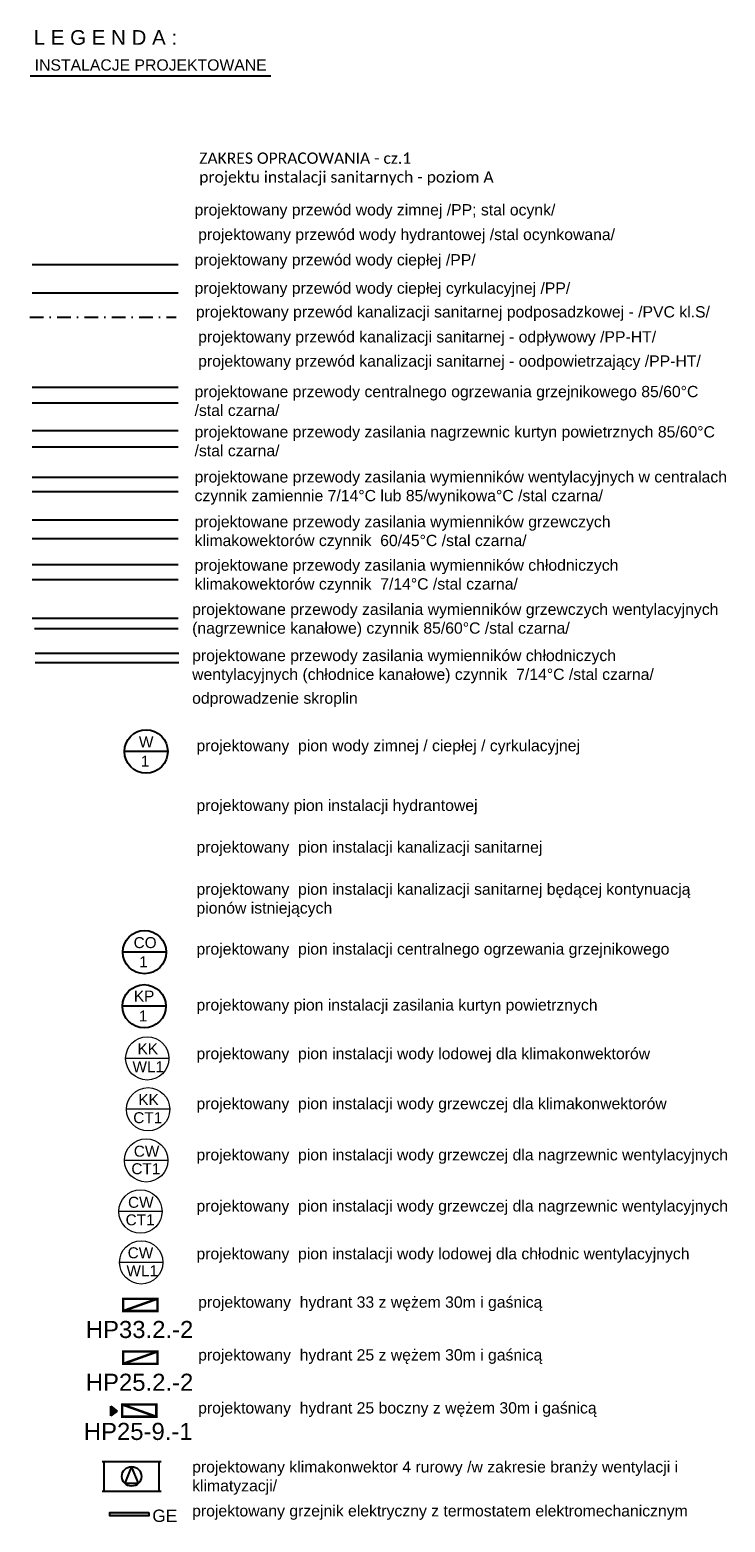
# Model space of a CAD drawing. Header units: centimetres. Extents: x -10702 to 24628, y -4437 to 19798.
# Tile 92 of 92: x 22564 to 23988, y 8194 to 11251. Entities that reach past the tile are written whole.
import ezdxf

# ---------------------------------------------------------------- set-up
doc = ezdxf.new("R2010")
doc.units = ezdxf.units.CM
doc.linetypes.add('DASHDOT', pattern=[25.4, 12.7, -6.35, 0, -6.35])
doc.layers.get('0').update_dxf_attribs({"color": 8})
for name, color, linetype in [('bgde_w_opis', 2, 'Continuous'), ('KJP_CO_g_powrót', 1, '05_centralne_ogrz_pow'), ('KJP_CO_g_zasilanie', 1, '05_centralne_ogrz_zas'), ('KJP_CO_GRZEJNIKI', 6, 'Continuous'), ('KJP_CO_OPIS', 7, 'Continuous'), ('KJP_CT_centr_powrót', 6, '05_ciepło_technologiczne_pow'), ('KJP_CT_centr_zasilanie', 6, '05_ciepło_technologiczne_zas'), ('KJP_CTWL_centr went powrót', 74, '04_CTWL powrót ---- CTWLp ---- CTWLp ---- CTWLp ----'), ('KJP_CTWL_centr went_zasilanie', 74, '04_CTWL zasilanie ---- CTWLz ---- CTWLz ---- CTWLz ----'), ('KJP_HYDRANTY', 1, 'Continuous'), ('KJP_KS_instalacja podposadzkowa', 44, 'DASHDOT'), ('KJP_KURTYNY POWRÓT', 1, '05_kurtyna_pow'), ('KJP_KURTYNY ZASILANIE', 1, '05_kurtyna_zas'), ('KJP_OPISY LEGENDA', 2, 'Continuous'), ('KJP_PIONY OZNACZENIA', 2, 'Continuous'), ('KJP_W_cyrkulacja', 6, '06_CYRKULACJA')]:
    doc.layers.add(name, color=color, linetype=linetype)
for name, color, linetype, lineweight in [('KJP_CT_kk_powrót', 30, '04_CT_KOMF_POW', 25), ('KJP_CT_kk_zasil', 30, '04_CT_KOMF_ZAS', 25), ('KJP_URZĄDZENIA WENTYLACYJNE', 3, 'Continuous', 25), ('KJP_W_woda ciepła', 1, '06_CWU', 25), ('KJP_WL_centrale went._zasil', 5, '04_WL_ZAS', 25), ('KJP_WL_centrale went_powrót', 5, '04_WL_POW', 25), ('KJP_WL_kk zasil', 150, '04_WL_KOMF_ZAS', 25), ('KJP_WL_kk_powr', 150, '04_WL_KOMF_POW', 25)]:
    doc.layers.add(name, color=color, linetype=linetype, lineweight=lineweight)
doc.styles.add('Arial', font='arial.ttf')
doc.linetypes.add('04_CT_KOMF_POW', pattern='A,100,-15,["CTKp",Standard,S=10,R=0,X=-10,Y=-5],-35', length=150)
doc.linetypes.add('04_CT_KOMF_ZAS', pattern='A,100,-15,["CTKz",Standard,S=10,R=0,X=-10,Y=-5],-35', length=150)
doc.linetypes.add('04_CTWL powrót ---- CTWLp ---- CTWLp ---- CTWLp ----', pattern='A,100,-15,["CTWLp",Standard,S=10,R=0,X=-10,Y=-5],-35', length=150)
doc.linetypes.add('04_CTWL zasilanie ---- CTWLz ---- CTWLz ---- CTWLz ----', pattern='A,100,-15,["CTWLz",Standard,S=10,R=0,X=-10,Y=-5],-35', length=150)
doc.linetypes.add('04_WL_KOMF_POW', pattern='A,100,-15,["WLKp",Standard,S=10,R=0,X=-10,Y=-5],-35', length=150)
doc.linetypes.add('04_WL_KOMF_ZAS', pattern='A,100,-15,["WLKz",Standard,S=10,R=0,X=-10,Y=-5],-35', length=150)
doc.linetypes.add('04_WL_POW', pattern='A,100,-15,["WLp",Standard,S=10,R=0,X=-10,Y=-5],-35', length=150)
doc.linetypes.add('04_WL_ZAS', pattern='A,100,-15,["WLz",Standard,S=10,R=0,X=-10,Y=-5],-35', length=150)
doc.linetypes.add('05_centralne_ogrz_pow', pattern='A,50,-15,["COp",Standard,S=10,R=0,X=-10,Y=-7.5],-35', length=100)
doc.linetypes.add('05_centralne_ogrz_zas', pattern='A,50,-15,["COz",Standard,S=10,R=0,X=-10,Y=-7.5],-35', length=100)
doc.linetypes.add('05_ciepło_technologiczne_pow', pattern='A,100,-15,["CTp",Standard,S=10,R=0,X=-10,Y=-5],-35', length=150)
doc.linetypes.add('05_ciepło_technologiczne_zas', pattern='A,100,-15,["CTz",Standard,S=10,R=0,X=-10,Y=-5],-35', length=150)
doc.linetypes.add('05_kurtyna_pow', pattern='A,50,-15,["KPp",Standard,S=10,R=0,X=-10,Y=-7.5],-35', length=100)
doc.linetypes.add('05_kurtyna_zas', pattern='A,50,-15,["KPz",Standard,S=10,R=0,X=-10,Y=-7.5],-35', length=100)
doc.linetypes.add('06_CWU', pattern='A,100,-15,["CWU",Standard,S=10,R=0,X=-10,Y=-5],-35', length=150)
doc.linetypes.add('06_CYRKULACJA', pattern='A,100,-15,["~",Standard,S=10,R=0,X=-5,Y=-8],-35', length=150)

# ---------------------------------------------------------------- blocks, each defined once
blk = doc.blocks.new('*U341')
at = {"linetype": 'Continuous', "lineweight": -2}
for p, q in [((-300, 560), (-300, 605)), ((-300, -560), (-300, 560)), ((300, 605), (300, 560)), ((300, 560), (300, -560)), ((-300, -605), (-300, -560)), ((300, -560), (300, -605))]:
    blk.add_line(p, q, dxfattribs=at)
at = {"color": 0, "linetype": 'ByBlock', "lineweight": -2}
for p, q in [((300, 560), (-300, 560)), ((-300, -560), (300, -560))]:
    blk.add_line(p, q, dxfattribs=at)
at = {"linetype": 'Continuous', "lineweight": -3}
for p, q in [((-141, 141), (200, 0)), ((-141, -141), (-141, 141)), ((200, 0), (-141, -141))]:
    blk.add_line(p, q, dxfattribs=at)
at = {"linetype": 'Continuous', "lineweight": -3, "extrusion": (-1.22465e-16, 0, -1)}
blk.add_ellipse((0, 0), major_axis=(0, 200), ratio=1, start_param=-1.570796, end_param=4.712389, dxfattribs=at)

msp = doc.modelspace()

# ---------------------------------------------------------------- hatches: boundary and pattern name
at = {"layer": 'KJP_CO_GRZEJNIKI'}
msp.add_hatch(color=256, dxfattribs=at).paths.add_polyline_path([(22807.819, 8214.176), (22807.817, 8207.376), (22727.817, 8207.395), (22727.819, 8214.195)])
at = {"layer": 'KJP_HYDRANTY'}
msp.add_hatch(color=256, dxfattribs=at).paths.add_polyline_path([(22743.173, 8422.092), (22730.251, 8412.035), (22730.251, 8432.148)])

# ---------------------------------------------------------------- linework, layer by layer
at = {"layer": 'bgde_w_opis', "ltscale": 2}
msp.add_line((22846.573, 9772.883), (22757.901, 9772.883), dxfattribs=at)
at = {"layer": 'bgde_w_opis', "ltscale": 1.5}
msp.add_circle((22802.237, 9772.883), 44.336, dxfattribs=at)
at = {"layer": 'KJP_CO_g_powrót', "ltscale": 2}
msp.add_line((22568.865, 10486.919), (22868.2, 10486.919), dxfattribs=at)
at = {"layer": 'KJP_CO_g_zasilanie', "ltscale": 2}
msp.add_line((22568.865, 10519.188), (22868.2, 10519.188), dxfattribs=at)
at = {"layer": 'KJP_CO_GRZEJNIKI'}
msp.add_lwpolyline([(22807.819, 8214.176), (22807.817, 8207.376), (22727.817, 8207.395), (22727.819, 8214.195)], close=True, dxfattribs=at)
at = {"layer": 'KJP_CO_OPIS', "ltscale": 2}
msp.add_line((22843.276, 9361.983, 1290), (22754.604, 9361.983, 1290), dxfattribs=at)
at = {"layer": 'KJP_CO_OPIS', "ltscale": 1.5}
msp.add_circle((22798.94, 9361.983, 1290), 44.336, dxfattribs=at)
at = {"layer": 'KJP_CT_centr_powrót', "ltscale": 1.7}
msp.add_line((22573.865, 10024.957), (22868.2, 10024.957), dxfattribs=at)
at = {"layer": 'KJP_CT_centr_zasilanie', "ltscale": 1.7}
msp.add_line((22568.865, 10046.043), (22868.2, 10046.043), dxfattribs=at)
at = {"layer": 'KJP_CT_kk_powrót', "ltscale": 1.7}
msp.add_line((22568.865, 10208.995), (22868.2, 10208.995), dxfattribs=at)
at = {"layer": 'KJP_CT_kk_zasil', "ltscale": 1.7}
msp.add_line((22568.865, 10247.209), (22868.2, 10247.209), dxfattribs=at)
at = {"layer": 'KJP_CTWL_centr went powrót', "ltscale": 1.7}
msp.add_line((22568.865, 10305.552), (22868.2, 10305.552), dxfattribs=at)
at = {"layer": 'KJP_CTWL_centr went_zasilanie', "ltscale": 1.7}
msp.add_line((22568.865, 10334.876), (22868.2, 10334.876), dxfattribs=at)
at = {"layer": 'KJP_HYDRANTY'}
for p, q in [((22730.251, 8412.035), (22730.251, 8432.148)), ((22730.251, 8432.148), (22743.173, 8422.092)), ((22743.173, 8422.092), (22730.251, 8412.035))]:
    msp.add_line(p, q, dxfattribs=at)
at = {"layer": 'KJP_HYDRANTY', "const_width": 5}
for points in [[(22755.486, 8626.989), (22755.486, 8651.989), (22825.486, 8651.989), (22825.486, 8626.989), (22755.486, 8626.989)], [(22755.486, 8626.989), (22825.486, 8651.989)], [(22755.486, 8518.875), (22755.486, 8543.875), (22825.486, 8543.875), (22825.486, 8518.875), (22755.486, 8518.875)], [(22755.486, 8518.875), (22825.486, 8543.875)], [(22823.151, 8435.459), (22823.151, 8410.459), (22753.151, 8410.459), (22753.151, 8435.459), (22823.151, 8435.459)], [(22823.151, 8410.459), (22753.151, 8435.459)]]:
    msp.add_lwpolyline(points, dxfattribs=at)
at = {"layer": 'KJP_HYDRANTY'}
for points in [[(22755.486, 8626.989), (22755.486, 8651.989), (22825.486, 8651.989), (22825.486, 8626.989)], [(22755.486, 8518.875), (22755.486, 8543.875), (22825.486, 8543.875), (22825.486, 8518.875)], [(22823.151, 8435.459), (22823.151, 8410.459), (22753.151, 8410.459), (22753.151, 8435.459)]]:
    msp.add_lwpolyline(points, close=True, dxfattribs=at)
at = {"layer": 'KJP_KS_instalacja podposadzkowa', "ltscale": 2.2}
msp.add_line((22564.221, 10662.264), (22863.556, 10662.264), dxfattribs=at)
at = {"layer": 'KJP_KURTYNY POWRÓT', "ltscale": 2}
msp.add_line((22568.865, 10430.049), (22868.2, 10430.049), dxfattribs=at)
at = {"layer": 'KJP_KURTYNY ZASILANIE', "ltscale": 2}
msp.add_line((22568.865, 10396.582), (22868.2, 10396.582), dxfattribs=at)
at = {"layer": 'KJP_KURTYNY ZASILANIE', "color": 2, "linetype": 'Continuous', "ltscale": 2}
msp.add_line((22842.582, 9251.013), (22753.91, 9251.013), dxfattribs=at)
at = {"layer": 'KJP_KURTYNY ZASILANIE', "color": 2, "linetype": 'Continuous'}
msp.add_circle((22798.246, 9251.013), 44.336, dxfattribs=at)
at = {"layer": 'KJP_OPISY LEGENDA'}
msp.add_line((22564.703, 11156.775), (23057.874, 11156.775), dxfattribs=at)
at = {"layer": 'KJP_PIONY OZNACZENIA', "lineweight": 0, "ltscale": 2}
for p, q in [((22849.051, 9144.356), (22760.379, 9144.356)), ((22850.637, 9040.013), (22761.965, 9040.013)), ((22846.8, 8935.424), (22758.128, 8935.424)), ((22834.993, 8830.762), (22746.321, 8830.762)), ((22836.697, 8726.546), (22748.024, 8726.546))]:
    msp.add_line(p, q, dxfattribs=at)
at = {"layer": 'KJP_PIONY OZNACZENIA', "lineweight": 0, "ltscale": 0.5}
for centre in [(22804.715, 9144.356), (22806.301, 9040.013), (22802.464, 8935.424), (22790.657, 8830.762), (22792.361, 8726.546)]:
    msp.add_circle(centre, 44.336, dxfattribs=at)
at = {"layer": 'KJP_W_cyrkulacja', "ltscale": 1.9}
msp.add_line((22568.865, 10712.586), (22868.2, 10712.586), dxfattribs=at)
at = {"layer": 'KJP_W_woda ciepła', "ltscale": 1.9}
msp.add_line((22568.865, 10770.499), (22868.2, 10770.499), dxfattribs=at)
at = {"layer": 'KJP_WL_centrale went._zasil', "ltscale": 1.7}
msp.add_line((22575.107, 9974.459), (22869.442, 9974.459), dxfattribs=at)
at = {"layer": 'KJP_WL_centrale went_powrót', "ltscale": 1.7}
msp.add_line((22575.107, 9955.224), (22869.442, 9955.224), dxfattribs=at)
at = {"layer": 'KJP_WL_kk zasil', "ltscale": 1.7}
msp.add_line((22568.865, 10125.061), (22868.2, 10125.061), dxfattribs=at)
at = {"layer": 'KJP_WL_kk_powr', "ltscale": 1.7}
msp.add_line((22568.865, 10155.551), (22868.2, 10155.551), dxfattribs=at)

# ---------------------------------------------------------------- block references
at = {"layer": 'KJP_URZĄDZENIA WENTYLACYJNE', "extrusion": (-2.24964e-32, -1.22465e-16, -1), "xscale": 0.1000000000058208, "yscale": 0.1000000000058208, "zscale": 0.1000000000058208, "rotation": 90}
msp.add_blockref('*U341', (-22772.659, 8288.133, 148.518), dxfattribs=at)

# ---------------------------------------------------------------- texts
at = {"layer": 'bgde_w_opis', "ltscale": 1.5, "style": 'Arial'}
for s, p in [('W', (22787.614, 9781.102)), ('1', (22791.598, 9741.795))]:
    msp.add_text(s, height=22.503, dxfattribs=at).set_placement(p)
at = {"layer": 'KJP_CO_OPIS', "ltscale": 1.5, "style": 'Arial'}
for s, height, p in [('CO', 22.5032, (22776.698, 9370.202, 1290)), ('1', 22.503, (22788.301, 9330.895, 1290))]:
    msp.add_text(s, height=height, dxfattribs=at).set_placement(p)
at = {"layer": 'KJP_CO_OPIS', "style": 'Arial'}
msp.add_text('GE', height=25.2862, rotation=359.9862, dxfattribs=at).set_placement((22815.052, 8194.895, 10273.353))
at = {"layer": 'KJP_HYDRANTY', "color": 6, "char_height": 35, "width": 235.69745, "attachment_point": 5, "style": 'Arial'}
for s, insert in [('HP33.2.-2', (22788.88, 8588.832, 544.5)), ('HP25.2.-2', (22788.88, 8480.718, 544.5)), ('HP25-9.-1', (22786.174, 8380.031, 451.5))]:
    msp.add_mtext(s, dxfattribs=dict(at, insert=insert))
at = {"layer": 'KJP_KURTYNY ZASILANIE', "color": 2, "linetype": 'Continuous', "style": 'Arial'}
for s, height, p in [('KP', 22.5032, (22777.303, 9260.614)), ('1', 22.503, (22787.607, 9219.925))]:
    msp.add_text(s, height=height, dxfattribs=at).set_placement(p)
at = {"layer": 'KJP_OPISY LEGENDA', "attachment_point": 1, "style": 'Arial'}
for s, insert, char_height, width in [('L E G E N D A :', (22572.073, 11250.38, 1836.315), 30.03, 1354.04631), ('INSTALACJE PROJEKTOWANE', (22574.159, 11190.517, 1412.55), 23.1, 1041.57408), ('{\\fCalibri|b0|i0|c238|p34;ZAKRES OPRACOWANIA - cz.1\\Pprojektu instalacji sanitarnych - poziom A}', (22911.06, 10999.668), 23.1, 1041.57408), ('projektowany przewód wody zimnej /PP; stal ocynk/', (22901.561, 10893.905, 1412.55), 23.1, 1041.57408), ('projektowany przewód wody hydrantowej /stal ocynkowana/', (22908.871, 10843.36, 1412.55), 23.1, 1041.57408), ('projektowany przewód wody ciepłej /PP/', (22901.561, 10791.474, 1412.55), 23.1, 1041.57408), ('projektowany przewód wody ciepłej cyrkulacyjnej /PP/', (22901.561, 10733.56, 1412.55), 23.1, 1041.57408), ('projektowany przewód kanalizacji sanitarnej podposadzkowej - /PVC kl.S/', (22904.227, 10684.911, 1412.55), 23.1, 1107.51008), ('projektowany przewód kanalizacji sanitarnej - odpływowy /PP-HT/', (22908.871, 10633.756, 1412.55), 23.1, 1041.57408), ('projektowany przewód kanalizacji sanitarnej - oodpowietrzający /PP-HT/', (22908.871, 10584.12, 1412.55), 23.1, 1041.57408), ('projektowane przewody centralnego ogrzewania grzejnikowego 85/60%%DC /stal czarna/', (22901.561, 10521.677, 1412.55), 23.1, 1088.32977), ('projektowane przewody zasilania nagrzewnic kurtyn powietrznych 85/60%%DC /stal czarna/', (22901.561, 10439.137, 1412.55), 23.1, 1088.32977), ('projektowane przewody zasilania wymienników wentylacyjnych w centralach czynnik zamiennie 7/14%%DC lub 85/wynikowa%%DC /stal czarna/', (22901.561, 10347.01, 1412.55), 23.1, 1088.32977), ('projektowane przewody zasilania wymienników grzewczych klimakowektorów czynnik  60/45%%DC /stal czarna/', (22901.561, 10255.147, 1412.55), 23.1, 1088.32977), ('projektowane przewody zasilania wymienników chłodniczych klimakowektorów czynnik  7/14%%DC /stal czarna/', (22901.561, 10166.188, 1412.55), 23.1, 1088.32977), ('projektowane przewody zasilania wymienników grzewczych wentylacyjnych (nagrzewnice kanałowe) czynnik 85/60%%DC /stal czarna/', (22896.596, 10075.766, 1412.55), 23.1, 1088.32977), ('projektowane przewody zasilania wymienników chłodniczych wentylacyjnych (chłodnice kanałowe) czynnik  7/14%%DC /stal czarna/', (22896.596, 9981.096, 1412.55), 23.1, 1088.32977), ('odprowadzenie skroplin', (22896.596, 9893.727, 1412.55), 23.1, 1088.32977), ('projektowany  pion wody zimnej / ciepłej / cyrkulacyjnej', (22905.41, 9796.609, 1412.55), 23.1, 1041.57408), ('projektowany pion instalacji hydrantowej', (22905.41, 9674.204, 1412.55), 23.1, 1041.57408), ('projektowany  pion instalacji kanalizacji sanitarnej', (22905.41, 9588.776, 1412.55), 23.1, 1041.57408), ('projektowany  pion instalacji kanalizacji sanitarnej będącej kontynuacją pionów istniejących ', (22905.41, 9502.516, 1412.55), 23.1, 1041.57408), ('projektowany  pion instalacji centralnego ogrzewania grzejnikowego', (22905.41, 9380.031, 1412.55), 23.1, 1041.57408), ('projektowany pion instalacji zasilania kurtyn powietrznych', (22905.41, 9265.473, 1412.55), 23.1, 1041.57408), ('projektowany  pion instalacji wody lodowej dla klimakonwektorów', (22905.41, 9165.755, 1412.55), 23.1, 1041.57408), ('projektowany  pion instalacji wody grzewczej dla klimakonwektorów', (22905.41, 9063.364, 1412.55), 23.1, 1041.57408), ('projektowany  pion instalacji wody grzewczej dla nagrzewnic wentylacyjnych', (22905.41, 8958.463, 1412.55), 23.1, 1041.57408), ('projektowany  pion instalacji wody grzewczej dla nagrzewnic wentylacyjnych', (22905.41, 8853.801, 1412.55), 23.1, 1041.57408), ('projektowany  pion instalacji wody lodowej dla chłodnic wentylacyjnych', (22905.41, 8755.877, 1412.55), 23.1, 1041.57408), ('projektowany  hydrant 33 z wężem 30m i gaśnicą', (22908.871, 8656.717, 1412.55), 23.1, 1041.57408), ('projektowany  hydrant 25 z wężem 30m i gaśnicą', (22908.871, 8548.603, 1412.55), 23.1, 1041.57408), ('projektowany  hydrant 25 boczny z wężem 30m i gaśnicą', (22908.871, 8440.068, 1412.55), 23.1, 1041.57408), ('projektowany klimakonwektor 4 rurowy /w zakresie branży wentylacji i klimatyzacji/', (22896.596, 8319.245, 1412.55), 23.1, 1088.32977), ('projektowany grzejnik elektryczny z termostatem elektromechanicznym', (22896.596, 8229.239, 1412.55), 23.1, 1088.32977)]:
    msp.add_mtext(s, dxfattribs=dict(at, insert=insert, char_height=char_height, width=width))
at = {"layer": 'KJP_PIONY OZNACZENIA', "lineweight": 0, "ltscale": 0.5, "style": 'Arial'}
for s, p in [('KK', (22784.789, 9152.898)), ('WL1', (22774.384, 9115.962)), ('KK', (22786.375, 9048.555)), ('CT1', (22775.97, 9011.619))]:
    msp.add_text(s, height=22.5032, dxfattribs=at).set_placement(p)
for s, p in [('CW', (22777.089, 8942.976)), ('CT1', (22772.133, 8907.031)), ('CW', (22765.282, 8838.314)), ('CT1', (22760.326, 8802.368)), ('CW', (22764.527, 8734.908)), ('WL1', (22762.03, 8698.152))]:
    msp.add_text(s, height=22.5032, rotation=360, dxfattribs=at).set_placement(p)

doc.saveas('drawing.dxf')
